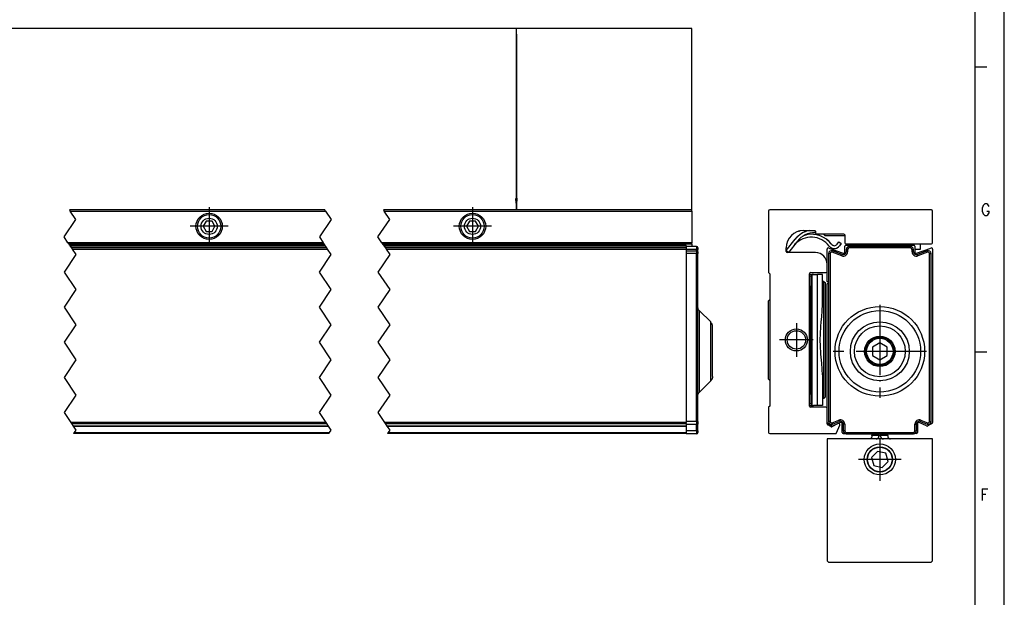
# Model space of a CAD drawing. Header units: inches. Extents: x -381 to 2960, y -418 to 176.
# Tile 16 of 21: x 291 to 459, y -164 to -65. Entities that reach past the tile are written whole.
import ezdxf

# ---------------------------------------------------------------- set-up
doc = ezdxf.new("R2010")
doc.units = ezdxf.units.IN
doc.linetypes.add('DOT_CENTER', pattern=[14, 12, -1, 0, -1])
doc.layers.add('1', color=7, linetype='Continuous')
doc.styles.add('CONVERTER_11', font='txt.shx', dxfattribs={"width": 0.9})
doc.dimstyles.get("Standard").update_dxf_attribs({"dimtxt": 0.18, "dimasz": 0.18, "dimexe": 0.18, "dimexo": 0.0625, "dimgap": 0.09, "dimtad": 0, "dimtih": 1, "dimtoh": 1, "dimdec": 4, "dimzin": 0, "dimdsep": 46, "dimtxsty": 'Standard', "dimcen": 0.09, "dimadec": 0, "dimazin": 0, "dimtfac": 1, "dimtdec": 4, "dimtofl": 0, "dimtmove": 0, "dimatfit": 3, "dimfxl": 1, "dimtolj": 1, "dimtzin": 0, "dimarcsym": 0})

# ---------------------------------------------------------------- blocks, each defined once
blk = doc.blocks.new('Marco_a1', base_point=(38.87, -121.38))
at = {"layer": '1', "color": 2, "linetype": 'Continuous'}
for p, q in [((458.87, -418.38), (458.87, 175.62)), ((455.87, -73.51), (453.87, -73.51)), ((455.87, -122.18), (453.87, -122.18))]:
    blk.add_line(p, q, dxfattribs=at)
at = {"layer": '1', "color": 7, "linetype": 'Continuous'}
blk.add_line((453.87, -413.38), (453.87, 170.62), dxfattribs=at)
at = {"layer": '1', "color": 2, "char_height": 2, "attachment_point": 4, "line_spacing_factor": 1.20048, "style": 'CONVERTER_11'}
for s, insert in [('G', (454.87, -97.85)), ('F', (454.77, -146.51))]:
    blk.add_mtext(s, dxfattribs=dict(at, insert=insert))
blk = doc.blocks.new('Top', base_point=(38.87, -121.38))
blk.add_blockref('Marco_a1', (38.87, -121.38))
blk = doc.blocks.new('_dummy_frame', base_point=(-381.13, -418.38))
blk.add_blockref('Top', (38.87, -121.38))
blk = doc.blocks.new('SOPORTE_SV_2040__14', base_point=(418.6, -136.09))
at = {"color": 7, "linetype": 'Continuous'}
for p, q in [((418.6, -98.09), (418.6, -108.59)), ((446.4, -97.89), (418.8, -97.89)), ((446.6, -103.49), (446.6, -98.09)), ((423.69, -101.54), (423.66, -101.55)), ((423.66, -101.55), (423.69, -101.54)), ((423.92, -101.47), (423.8, -101.5)), ((423.8, -101.5), (423.91, -101.48)), ((424.01, -101.45), (423.97, -101.46)), ((423.97, -101.46), (424.01, -101.45)), ((424.6, -101.39), (426.4, -101.39)), ((424.77, -102.2), (425.07, -102.13)), ((426.4, -101.39), (426.42, -101.4)), ((426.42, -101.4), (426.5, -101.42)), ((426.5, -101.42), (426.51, -101.43)), ((426.5, -101.42), (426.51, -101.43)), ((426.51, -101.43), (426.53, -101.45)), ((426.53, -101.45), (426.58, -101.51)), ((426.57, -101.49), (426.54, -101.8)), ((426.58, -101.51), (426.59, -101.54)), ((426.59, -101.54), (426.6, -101.55)), ((426.6, -101.55), (426.6, -101.59)), ((426.6, -101.59), (426.6, -101.79)), ((426.6, -101.81), (426.6, -101.79)), ((426.6, -101.79), (426.6, -101.81)), ((426.6, -101.79), (426.6, -101.83)), ((426.6, -101.83), (426.6, -101.79)), ((426.6, -101.83), (426.6, -101.81)), ((426.6, -101.81), (426.6, -101.83)), ((426.6, -101.81), (426.6, -101.83)), ((426.61, -101.85), (426.6, -101.83)), ((426.6, -101.83), (426.61, -101.85)), ((426.6, -101.83), (426.6, -101.84)), ((426.6, -101.83), (426.61, -101.85)), ((426.61, -101.85), (426.6, -101.83)), ((426.6, -101.84), (426.61, -101.85)), ((426.61, -101.85), (426.61, -101.86)), ((426.61, -101.85), (426.62, -101.88)), ((426.61, -101.85), (426.62, -101.88)), ((426.62, -101.88), (426.63, -101.89)), ((426.62, -101.88), (426.66, -101.94)), ((426.63, -101.89), (426.64, -101.91)), ((426.64, -101.91), (426.65, -101.92)), ((426.64, -101.91), (426.65, -101.92)), ((426.65, -101.92), (426.66, -101.94)), ((426.66, -101.94), (426.69, -101.96)), ((426.69, -101.96), (426.7, -101.97)), ((426.7, -101.97), (426.73, -101.98)), ((426.7, -101.97), (426.78, -101.99)), ((426.72, -101.98), (426.73, -101.98)), ((426.73, -101.98), (426.75, -101.99)), ((426.75, -101.99), (426.77, -101.99)), ((426.75, -101.99), (426.77, -101.99)), ((426.77, -101.99), (426.78, -101.99)), ((426.78, -101.99), (426.8, -102)), ((426.78, -101.99), (426.8, -102)), ((426.8, -102), (431.4, -102)), ((427.9, -102), (428.2, -102.29)), ((428.2, -102.17), (428.2, -102)), ((428.2, -102.29), (428.2, -102.17)), ((428.2, -102.29), (431.6, -102.29)), ((431.4, -102), (431.42, -102)), ((431.42, -102), (431.5, -102.02)), ((431.5, -102.02), (431.51, -102.03)), ((431.51, -102.03), (431.53, -102.05)), ((431.53, -102.05), (431.58, -102.11)), ((431.58, -102.11), (431.59, -102.14)), ((431.59, -102.14), (431.6, -102.15)), ((431.6, -102.15), (431.6, -102.19)), ((431.6, -102.19), (431.6, -103.49)), ((421.6, -104.85), (423.12, -102.91)), ((423.51, -103.22), (421.97, -105.19)), ((423.1, -103.76), (422.92, -103.98)), ((423.1, -103.76), (422.92, -103.98)), ((423.1, -103.76), (422.92, -103.98)), ((423.1, -103.76), (422.92, -103.98)), ((423.1, -103.76), (422.92, -103.98)), ((423.1, -103.76), (422.92, -103.98)), ((423.1, -103.76), (422.92, -103.98)), ((423.1, -103.76), (422.92, -103.98)), ((423.1, -103.76), (422.92, -103.98)), ((423.1, -103.76), (422.92, -103.98)), ((430.3, -103.74), (430.59, -103.33)), ((430.3, -103.74), (430.59, -103.33)), ((430.3, -103.74), (430.59, -103.33)), ((430.3, -103.74), (430.59, -103.33)), ((430.3, -103.74), (430.59, -103.33)), ((430.3, -103.74), (430.59, -103.33)), ((430.3, -103.74), (430.59, -103.33)), ((430.3, -103.74), (430.59, -103.33)), ((430.3, -103.74), (430.59, -103.33)), ((430.3, -103.74), (430.59, -103.33)), ((430.59, -103.33), (431, -103.62)), ((431, -103.62), (430.71, -104.03)), ((431, -103.62), (430.71, -104.03)), ((431, -103.62), (430.71, -104.03)), ((431, -103.62), (430.71, -104.03)), ((431, -103.62), (430.71, -104.03)), ((431, -103.62), (430.71, -104.03)), ((431, -103.62), (430.71, -104.03)), ((431, -103.62), (430.71, -104.03)), ((431, -103.62), (430.71, -104.03)), ((431, -103.62), (430.71, -104.03)), ((431.8, -103.7), (446.4, -103.7)), ((443.3, -103.7), (443.3, -103.89)), ((444.5, -103.7), (444.5, -104.64)), ((421.6, -104.99), (421.6, -104.39)), ((421.97, -105.19), (421.6, -104.9)), ((426.6, -105.19), (421.8, -105.19)), ((444.5, -104.64), (443.6, -104.64)), ((428.6, -108.39), (428.6, -107.19)), ((418.6, -108.59), (418.8, -108.79)), ((418.8, -108.79), (418.8, -131.39)), ((425.6, -131.39), (425.6, -108.79)), ((425.69, -108.9), (425.6, -108.9)), ((425.6, -108.9), (425.69, -108.9)), ((425.69, -108.9), (426.28, -108.9)), ((425.8, -108.59), (428.4, -108.59)), ((425.8, -109.29), (425.81, -109.19)), ((425.8, -109.29), (425.8, -110.89)), ((425.81, -109.19), (425.84, -109.09)), ((425.84, -109.09), (425.85, -109.06)), ((425.85, -109.06), (425.87, -109.04)), ((425.87, -109.04), (425.92, -108.99)), ((425.92, -108.99), (426, -108.95)), ((426, -108.95), (426.03, -108.94)), ((426.1, -108.92), (426.03, -108.94)), ((426.03, -131.25), (426.03, -108.94)), ((426.28, -108.9), (426.1, -108.92)), ((426.28, -108.9), (426.96, -108.9)), ((427.8, -108.9), (426.96, -108.9)), ((426.96, -131.29), (426.96, -108.9)), ((427.8, -114.12), (427.8, -108.9)), ((425.6, -110.89), (425.8, -110.89)), ((425.8, -129.29), (425.8, -110.89)), ((428.05, -110.09), (427.8, -110.09)), ((428.05, -110.09), (428.3, -110.34)), ((428.05, -124.16), (428.05, -110.09)), ((428.3, -129.84), (428.3, -110.34)), ((418.7, -113.29), (418.6, -113.4)), ((418.6, -121.26), (418.6, -113.4)), ((418.8, -113.23), (418.7, -113.29)), ((418.8, -113.23), (418.7, -113.29)), ((418.8, -113.23), (418.7, -113.29)), ((418.8, -113.23), (418.7, -113.29)), ((418.8, -113.23), (418.7, -113.29)), ((418.8, -113.23), (418.7, -113.29)), ((418.8, -113.23), (418.7, -113.29)), ((418.8, -113.23), (418.7, -113.29)), ((418.8, -113.23), (418.7, -113.29)), ((418.8, -113.23), (418.7, -113.29)), ((427.76, -115.07), (427.8, -114.12)), ((427.67, -116.14), (427.76, -115.1)), ((427.76, -115.1), (427.76, -115.07)), ((427.52, -117.79), (427.59, -117)), ((427.59, -117), (427.67, -116.14)), ((427.42, -120.1), (427.44, -119.05)), ((427.44, -119.05), (427.52, -117.79)), ((427.44, -121.14), (427.42, -120.1)), ((418.6, -126.79), (418.6, -121.26)), ((427.52, -122.4), (427.44, -121.14)), ((427.53, -122.5), (427.52, -122.4)), ((427.67, -124.05), (427.53, -122.5)), ((427.76, -125.09), (427.67, -124.05)), ((428.05, -130.09), (428.05, -124.16)), ((427.76, -125.12), (427.76, -125.09)), ((427.8, -126.07), (427.76, -125.12)), ((427.8, -126.07), (427.8, -131.29)), ((418.6, -126.79), (418.7, -126.9)), ((418.7, -126.9), (418.8, -126.96)), ((425.6, -129.29), (425.8, -129.29)), ((425.8, -129.29), (425.8, -130.89)), ((425.8, -130.95), (425.8, -130.89)), ((425.81, -131), (425.8, -130.95)), ((425.85, -131.13), (425.81, -131)), ((425.87, -131.15), (425.85, -131.13)), ((426, -131.24), (425.87, -131.15)), ((428.05, -130.09), (427.8, -130.09)), ((428.05, -130.09), (428.3, -129.84)), ((418.8, -131.39), (418.6, -131.59)), ((418.6, -131.59), (418.6, -135.89)), ((425.69, -131.29), (425.6, -131.29)), ((425.69, -131.29), (426.28, -131.29)), ((428.4, -131.59), (425.8, -131.59)), ((426.03, -131.25), (426, -131.24)), ((426.03, -131.25), (426.28, -131.29)), ((426.96, -131.29), (426.28, -131.29)), ((427.8, -131.29), (426.96, -131.29)), ((428.6, -134.43), (428.6, -131.79)), ((430.49, -134.38), (429.41, -134.91)), ((418.8, -136.09), (430.01, -136.09)), ((429.22, -134.9), (428.7, -134.6)), ((430.19, -135.97), (430.76, -134.64))]:
    blk.add_line(p, q, dxfattribs=at)
for radius in [1.88, 1.57]:
    blk.add_circle((423.35, -120.09), radius, dxfattribs=at)
for centre, radius, start, end in [((418.8, -98.09), 0.2, 90, 180), ((446.4, -98.09), 0.2, 360, 90), ((446.4, -98.1), 0.2, 0.0296, 6.0301), ((424.6, -104.39), 3, 90, 180), ((425.89, -106.36), 3.81, 37.134, 136.9999), ((426.44, -105.52), 4.22, 102.1238, 141.8537), ((426.44, -105.52), 4.22, 129.6158, 141.854), ((426.44, -105.52), 4.22, 129.6158, 141.854), ((426.44, -105.52), 4.22, 129.6158, 141.854), ((426.44, -105.52), 4.22, 129.6158, 141.854), ((426.44, -105.52), 4.22, 129.6158, 141.854), ((426.44, -105.52), 4.22, 129.6158, 141.854), ((426.44, -105.52), 4.22, 129.6158, 141.854), ((426.44, -105.52), 4.22, 129.6158, 141.854), ((426.44, -105.52), 4.22, 129.6158, 141.854), ((426.44, -105.52), 4.22, 129.6158, 141.854), ((426.44, -105.52), 4.22, 129.6158, 141.854), ((426.44, -105.52), 4.22, 129.6158, 141.854), ((426.44, -105.52), 4.22, 129.6158, 141.854), ((426.44, -105.52), 4.22, 129.6158, 141.854), ((426.44, -105.52), 4.22, 129.6158, 141.854), ((426.44, -105.52), 4.22, 129.6158, 141.854), ((426.44, -105.52), 4.22, 129.6158, 141.854), ((426.44, -105.52), 4.22, 129.6158, 141.854), ((426.44, -105.52), 4.22, 129.6158, 141.854), ((426.44, -105.52), 3.72, 88.3749, 141.8537), ((425.89, -106.36), 4.31, 37.134, 101.0001), ((425.89, -106.36), 4.31, 64.9994, 76.9994), ((425.89, -106.36), 4.31, 64.9994, 76.9994), ((425.89, -106.36), 4.31, 64.9994, 76.9994), ((425.89, -106.36), 4.31, 64.9994, 76.9994), ((425.89, -106.36), 4.31, 64.9994, 76.9994), ((425.89, -106.36), 4.31, 64.9994, 76.9994), ((425.89, -106.36), 4.31, 64.9994, 76.9994), ((425.89, -106.36), 4.31, 64.9994, 76.9994), ((425.89, -106.36), 4.31, 64.9994, 76.9994), ((425.89, -106.36), 4.31, 37.1337, 52.9998), ((425.89, -106.36), 4.31, 37.1337, 52.9998), ((425.89, -106.36), 4.31, 37.1337, 52.9998), ((425.89, -106.36), 4.31, 37.1337, 52.9998), ((425.89, -106.36), 4.31, 37.1337, 52.9998), ((425.89, -106.36), 4.31, 37.1337, 52.9998), ((425.89, -106.36), 4.31, 37.1337, 52.9998), ((425.89, -106.36), 4.31, 37.1337, 52.9998), ((425.89, -106.36), 4.31, 37.1337, 52.9998), ((429.81, -103.4), 1.1, 217.134, 325), ((429.81, -103.4), 1.1, 217.1351, 233.001), ((429.81, -103.4), 1.1, 217.1351, 233.001), ((429.81, -103.4), 1.1, 217.1351, 233.001), ((429.81, -103.4), 1.1, 217.1351, 233.001), ((429.81, -103.4), 1.1, 217.1351, 233.001), ((429.81, -103.4), 1.1, 217.1351, 233.001), ((429.81, -103.4), 1.1, 217.1351, 233.001), ((429.81, -103.4), 1.1, 217.1351, 233.001), ((429.81, -103.4), 1.1, 217.1351, 233.001), ((429.81, -103.4), 0.6, 217.134, 325), ((429.81, -103.4), 0.6, 220.9969, 244.997), ((429.81, -103.4), 0.6, 220.9969, 244.997), ((429.81, -103.4), 0.6, 220.9969, 244.997), ((429.81, -103.4), 0.6, 220.9969, 244.997), ((429.81, -103.4), 0.6, 220.9969, 244.997), ((429.81, -103.4), 0.6, 220.9969, 244.997), ((429.81, -103.4), 0.6, 220.9969, 244.997), ((429.81, -103.4), 0.6, 220.9969, 244.997), ((429.81, -103.4), 0.6, 220.9969, 244.997), ((429.81, -103.4), 1.1, 293, 305.0007), ((429.81, -103.4), 1.1, 293, 305.0007), ((429.81, -103.4), 1.1, 293, 305.0007), ((429.81, -103.4), 1.1, 293, 305.0007), ((429.81, -103.4), 1.1, 293, 305.0007), ((429.81, -103.4), 1.1, 293, 305.0007), ((429.81, -103.4), 1.1, 293, 305.0007), ((429.81, -103.4), 1.1, 293, 305.0007), ((429.81, -103.4), 1.1, 293, 305.0007), ((431.8, -103.49), 0.2, 180, 270), ((446.4, -103.49), 0.2, 270, 0), ((446.4, -103.49), 0.2, 353.9699, 359.972), ((421.8, -104.99), 0.2, 180, 270), ((426.6, -107.19), 2, 360, 90), ((425.8, -108.79), 0.2, 90, 180), ((428.4, -108.39), 0.2, 270, 0), ((425.8, -131.39), 0.2, 180, 270), ((428.4, -131.79), 0.2, 0, 90), ((428.8, -134.43), 0.2, 180, 240), ((430.57, -134.56), 0.2, 336.8689, 116), ((418.8, -135.89), 0.2, 180, 270), ((429.32, -134.73), 0.2, 240, 296), ((430.01, -135.89), 0.2, 270, 336.8689)]:
    blk.add_arc(centre, radius, start, end, dxfattribs=at)
at = {"layer": '1', "color": 2, "linetype": 'DOT_CENTER'}
for p, q in [((423.35, -117.22), (423.35, -122.97)), ((426.23, -120.09), (420.48, -120.09))]:
    blk.add_line(p, q, dxfattribs=at)
blk = doc.blocks.new('PERFIL_SV_2040__15', base_point=(428.6, -136.14))
at = {"color": 7, "linetype": 'Continuous'}
for p, q in [((431.6, -105.11), (431.6, -104.09)), ((431.8, -103.89), (443.4, -103.89)), ((432.35, -104.39), (432.35, -104.14)), ((442.85, -104.14), (432.35, -104.14)), ((442.85, -104.39), (442.85, -104.14)), ((443.6, -104.09), (443.6, -105.11)), ((428.6, -110.09), (428.6, -104.59)), ((429.1, -105.36), (428.85, -105.36)), ((428.85, -105.36), (428.85, -134.01)), ((428.87, -104.4), (431.33, -105.3)), ((429.1, -105.36), (429.1, -134.01)), ((429.44, -105.13), (429.52, -104.89)), ((431.09, -105.73), (429.44, -105.13)), ((431.18, -105.5), (429.52, -104.89)), ((431.09, -105.73), (431.18, -105.5)), ((432.1, -104.64), (431.85, -104.64)), ((431.85, -104.64), (431.85, -105.03)), ((432.1, -105.03), (431.85, -105.03)), ((432.1, -104.64), (432.1, -105.03)), ((442.85, -104.39), (432.35, -104.39)), ((443.1, -105.03), (443.1, -104.64)), ((443.1, -104.64), (443.35, -104.64)), ((443.1, -105.03), (443.35, -105.03)), ((443.35, -105.03), (443.35, -104.64)), ((443.87, -105.3), (446.33, -104.4)), ((445.68, -104.89), (444.02, -105.5)), ((444.11, -105.73), (444.02, -105.5)), ((445.76, -105.13), (444.11, -105.73)), ((445.76, -105.13), (445.68, -104.89)), ((446.1, -105.36), (446.35, -105.36)), ((446.1, -134.01), (446.1, -105.36)), ((446.35, -134.01), (446.35, -105.36)), ((446.6, -104.59), (446.6, -134.2)), ((428.6, -134.2), (428.6, -110.49)), ((437.6, -120.61), (436.35, -121.33)), ((438.85, -121.33), (437.6, -120.61)), ((436.35, -121.33), (436.35, -122.78)), ((436.35, -122.78), (437.6, -123.5)), ((437.6, -123.5), (438.85, -122.78)), ((438.85, -122.78), (438.85, -121.33)), ((429.42, -134.79), (428.7, -134.37)), ((429.1, -134.01), (428.85, -134.01)), ((429.44, -134.24), (430.57, -133.79)), ((429.44, -134.24), (429.54, -134.47)), ((429.54, -134.47), (430.66, -134.02)), ((430.86, -134.21), (429.6, -134.79)), ((430.57, -133.79), (430.66, -134.02)), ((431.14, -135.89), (431.14, -134.39)), ((431.6, -134.48), (431.35, -134.48)), ((431.35, -134.48), (431.35, -135.64)), ((431.6, -134.48), (431.6, -135.64)), ((443.6, -135.64), (443.6, -134.48)), ((443.6, -134.48), (443.85, -134.48)), ((443.85, -135.64), (443.85, -134.48)), ((444.06, -134.39), (444.06, -135.89)), ((445.6, -134.79), (444.34, -134.21)), ((444.63, -133.79), (444.54, -134.02)), ((444.54, -134.02), (445.66, -134.47)), ((444.63, -133.79), (445.76, -134.24)), ((445.76, -134.24), (445.66, -134.47)), ((446.5, -134.37), (445.78, -134.79)), ((446.1, -134.01), (446.35, -134.01)), ((431.34, -136.09), (431.63, -136.09)), ((431.6, -135.64), (431.35, -135.64)), ((431.66, -136.11), (431.63, -136.09)), ((431.85, -135.89), (431.85, -136.14)), ((431.85, -135.89), (443.35, -135.89)), ((431.85, -136.14), (443.35, -136.14)), ((443.35, -135.89), (443.35, -136.14)), ((443.86, -136.09), (443.57, -136.09)), ((443.6, -135.64), (443.85, -135.64))]:
    blk.add_line(p, q, dxfattribs=at)
for radius in [7.66, 6.96, 5.04, 4.34, 2.6, 2.43, 2.25]:
    blk.add_circle((437.6, -122.05), radius, dxfattribs=at)
for centre, radius, start, end in [((431.8, -104.09), 0.2, 90, 180), ((432.35, -104.64), 0.5, 90, 180), ((442.85, -104.64), 0.5, 0, 90), ((443.4, -104.09), 0.2, 360, 90), ((428.8, -104.59), 0.2, 70, 180), ((429.35, -105.36), 0.5, 69.8637, 180), ((429.35, -105.36), 0.25, 69.8637, 180), ((431.35, -105.03), 0.75, 249.8637, 0), ((431.35, -105.03), 0.5, 249.8637, 0), ((431.4, -105.11), 0.2, 250, 360), ((432.35, -104.64), 0.25, 90, 180), ((442.85, -104.64), 0.25, 0, 90), ((443.85, -105.03), 0.75, 180, 290.1363), ((443.85, -105.03), 0.5, 180, 290.1363), ((443.8, -105.11), 0.2, 180, 290), ((445.85, -105.36), 0.5, 360, 110.1363), ((445.85, -105.36), 0.25, 0, 110.1363), ((446.4, -104.59), 0.2, 360, 110), ((428.6, -110.29), 0.2, 270, 90), ((428.8, -134.2), 0.2, 180, 240), ((429.35, -134.01), 0.5, 180, 291.8014), ((429.35, -134.01), 0.25, 180, 291.8014), ((430.85, -134.48), 0.75, 0, 111.8014), ((430.85, -134.48), 0.5, 0, 111.8014), ((430.94, -134.39), 0.2, 360, 115), ((444.35, -134.48), 0.75, 68.1986, 180), ((444.35, -134.48), 0.5, 68.1986, 180), ((444.26, -134.39), 0.2, 65, 180), ((445.85, -134.01), 0.5, 248.1986, 0), ((445.85, -134.01), 0.25, 248.1986, 0), ((446.4, -134.2), 0.2, 300, 0), ((429.52, -134.61), 0.2, 240, 295), ((431.34, -135.89), 0.2, 180, 270), ((431.85, -135.64), 0.5, 180, 270), ((431.85, -135.64), 0.25, 180, 270), ((443.35, -135.64), 0.5, 270, 0), ((443.35, -135.64), 0.25, 270, 0), ((443.35, -135.64), 0.5, 292.5, 295.842), ((443.86, -135.89), 0.2, 270, 360), ((445.68, -134.61), 0.2, 245, 300)]:
    blk.add_arc(centre, radius, start, end, dxfattribs=at)
at = {"layer": '1', "color": 2, "linetype": 'DOT_CENTER'}
for p, q in [((437.6, -114.1), (437.6, -130.01)), ((437.6, -118.45), (437.6, -125.65)), ((445.56, -122.05), (429.64, -122.05)), ((441.2, -122.05), (434, -122.05))]:
    blk.add_line(p, q, dxfattribs=at)
blk = doc.blocks.new('CABEZA_S__16', base_point=(428.6, -158.1))
at = {"color": 7, "linetype": 'Continuous'}
for p, q in [((436.25, -136.14), (436.25, -136.42)), ((437.45, -136.14), (437.45, -136.42)), ((437.74, -136.14), (437.74, -136.42)), ((438.95, -136.42), (438.95, -136.14)), ((428.6, -137), (428.6, -157.8)), ((446.6, -137), (428.6, -137)), ((435.85, -136.99), (435.75, -137)), ((435.94, -136.97), (435.85, -136.99)), ((435.95, -136.96), (435.94, -136.97)), ((436.04, -136.91), (435.95, -136.96)), ((436.1, -136.86), (436.04, -136.91)), ((436.12, -136.84), (436.1, -136.86)), ((436.18, -136.75), (436.12, -136.84)), ((436.21, -136.7), (436.18, -136.75)), ((436.23, -136.66), (436.21, -136.7)), ((436.25, -136.56), (436.23, -136.66)), ((436.25, -136.5), (436.25, -136.42)), ((437.45, -136.42), (436.25, -136.42)), ((436.25, -136.5), (436.25, -136.56)), ((437.24, -137), (437.15, -137)), ((437.38, -137), (437.24, -137)), ((437.45, -136.43), (437.45, -136.42)), ((437.46, -136.44), (437.45, -136.43)), ((437.5, -136.47), (437.46, -136.44)), ((437.51, -136.48), (437.5, -136.47)), ((437.67, -136.48), (437.51, -136.48)), ((437.68, -136.47), (437.67, -136.48)), ((437.72, -136.44), (437.68, -136.47)), ((437.73, -136.43), (437.72, -136.44)), ((437.74, -136.42), (437.73, -136.43)), ((438.95, -136.42), (437.74, -136.42)), ((437.98, -137), (437.8, -137)), ((438.03, -137), (437.98, -137)), ((438.95, -136.42), (438.95, -136.5)), ((438.95, -136.5), (438.95, -136.56)), ((438.95, -136.56), (438.97, -136.66)), ((438.97, -136.66), (438.99, -136.7)), ((438.99, -136.7), (439.02, -136.75)), ((439.02, -136.75), (439.08, -136.84)), ((439.08, -136.84), (439.1, -136.86)), ((439.1, -136.86), (439.16, -136.91)), ((439.16, -136.91), (439.25, -136.96)), ((439.25, -136.96), (439.26, -136.97)), ((439.26, -136.97), (439.35, -136.99)), ((439.35, -136.99), (439.45, -137)), ((446.6, -157.8), (446.6, -137)), ((437.2, -139.12), (436.2, -140.16)), ((438.6, -139.46), (437.2, -139.12)), ((439, -140.85), (438.6, -139.46)), ((436.2, -140.16), (436.6, -141.55)), ((438, -141.89), (439, -140.85)), ((436.6, -141.55), (438, -141.89)), ((428.9, -158.1), (428.6, -157.8)), ((446.3, -158.1), (428.9, -158.1)), ((446.6, -157.8), (446.3, -158.1))]:
    blk.add_line(p, q, dxfattribs=at)
for radius in [2.65, 2.15, 2.1]:
    blk.add_circle((437.6, -140.5), radius, dxfattribs=at)
for points, knots in [([(436.96, -137), (437.01, -137), (437.1, -136.99), (437.24, -136.93), (437.34, -136.83), (437.42, -136.7), (437.46, -136.56), (437.45, -136.46), (437.45, -136.42)], [0, 0, 0, 0, 0.142945, 0.2862716, 0.4302328, 0.5748704, 0.7200031, 0.8652885, 0.8652885, 0.8652885, 0.8652885]), ([(437.74, -136.42), (437.73, -136.46), (437.72, -136.56), (437.76, -136.7), (437.84, -136.83), (437.94, -136.93), (438.08, -136.99), (438.17, -137), (438.22, -137)], [0, 0, 0, 0, 0.1454441, 0.2907339, 0.4355177, 0.5796089, 0.7230494, 0.8660985, 0.8660985, 0.8660985, 0.8660985])]:
    blk.add_open_spline(points, degree=3, knots=knots, dxfattribs=at)
at = {"layer": '1', "color": 2, "linetype": 'DOT_CENTER'}
for p, q in [((437.6, -136.85), (437.6, -144.15)), ((441.25, -140.5), (433.95, -140.5))]:
    blk.add_line(p, q, dxfattribs=at)
blk = doc.blocks.new('REGLA_SV_2040__17', base_point=(418.6, -158.1))
for name, p in [('SOPORTE_SV_2040__14', (418.6, -136.09)), ('PERFIL_SV_2040__15', (428.6, -136.14)), ('CABEZA_S__16', (428.6, -158.1))]:
    blk.add_blockref(name, p)
blk = doc.blocks.new('Izquierda1', base_point=(432.6, -128))
blk.add_blockref('REGLA_SV_2040__17', (418.6, -158.1))
blk = doc.blocks.new('SOPORTE_SV_2040__44', base_point=(-224.5, -132.5))
at = {"color": 2, "linetype": 'DOT_CENTER'}
for p, q in [((299.14, -97.89), (299.28, -98.09)), ((300.21, -99.5), (299.28, -98.09)), ((342.91, -98.09), (342.78, -97.89)), ((342.91, -98.09), (343.85, -99.5)), ((352.78, -97.89), (352.91, -98.09)), ((353.85, -99.5), (352.91, -98.09)), ((298.21, -102.5), (300.21, -99.5)), ((343.85, -99.5), (341.85, -102.5)), ((351.85, -102.5), (353.85, -99.5)), ((298.88, -103.49), (298.21, -102.5)), ((341.85, -102.5), (342.51, -103.49)), ((352.51, -103.49), (351.85, -102.5)), ((298.88, -103.49), (299.01, -103.7)), ((299.06, -103.77), (299.01, -103.7)), ((299.14, -103.9), (299.06, -103.77)), ((342.64, -103.7), (342.51, -103.49)), ((342.64, -103.7), (342.7, -103.77)), ((342.7, -103.77), (342.78, -103.9)), ((352.51, -103.49), (352.64, -103.7)), ((352.7, -103.77), (352.64, -103.7)), ((352.78, -103.9), (352.7, -103.77)), ((341.88, -108.45), (341.89, -108.44)), ((341.89, -108.44), (341.92, -108.39)), ((298.76, -131.68), (298.68, -131.79)), ((352.33, -131.78), (352.32, -131.79)), ((352.43, -131.62), (352.43, -131.63)), ((352.46, -131.57), (352.5, -131.52)), ((352.5, -131.52), (352.51, -131.51)), ((352.53, -131.48), (352.55, -131.45)), ((352.55, -131.45), (352.56, -131.44))]:
    blk.add_line(p, q, dxfattribs=at)
at = {"color": 7, "linetype": 'Continuous'}
for p, q in [((342.78, -97.89), (299.14, -97.89)), ((299.28, -98.09), (342.91, -98.09)), ((405.5, -97.89), (352.78, -97.89)), ((352.91, -98.09), (405.5, -98.09)), ((405.5, -98.09), (405.5, -97.89)), ((405.5, -98.09), (405.5, -103.49)), ((322.5, -99.83), (322, -100.69)), ((322, -100.69), (322.5, -101.56)), ((323.5, -99.83), (322.5, -99.83)), ((324, -100.69), (323.5, -99.83)), ((323.5, -101.56), (324, -100.69)), ((367.5, -99.83), (367, -100.69)), ((367, -100.69), (367.5, -101.56)), ((368.5, -99.83), (367.5, -99.83)), ((369, -100.69), (368.5, -99.83)), ((368.5, -101.56), (369, -100.69)), ((322.5, -101.56), (323.5, -101.56)), ((367.5, -101.56), (368.5, -101.56)), ((342.51, -103.49), (298.88, -103.49)), ((299.01, -103.7), (342.64, -103.7)), ((308, -103.7), (308, -103.9)), ((310, -103.7), (310, -103.9)), ((336, -103.7), (336, -103.9)), ((338, -103.7), (338, -103.9)), ((405.5, -103.49), (352.51, -103.49)), ((352.64, -103.7), (405.5, -103.7)), ((353, -103.7), (353, -103.9)), ((355, -103.7), (355, -103.9)), ((381, -103.7), (381, -103.9)), ((383, -103.7), (383, -103.9)), ((405.5, -103.7), (405.5, -103.49)), ((405.5, -103.7), (405.5, -103.77)), ((405.5, -103.77), (405.5, -104.14))]:
    blk.add_line(p, q, dxfattribs=at)
for centre, radius in [((323, -100.69), 2.25), ((323, -100.69), 2), ((368, -100.69), 2.25), ((368, -100.69), 2), ((323, -100.69), 1.39), ((368, -100.69), 1.39)]:
    blk.add_circle(centre, radius, dxfattribs=at)
at = {"layer": '1', "color": 2, "linetype": 'DOT_CENTER'}
for p, q in [((323, -97.44), (323, -103.94)), ((368, -97.44), (368, -103.94)), ((326.25, -100.69), (319.75, -100.69)), ((371.25, -100.69), (364.75, -100.69))]:
    blk.add_line(p, q, dxfattribs=at)
blk = doc.blocks.new('PERFIL_SV_2040__45', base_point=(-228, -136.14))
at = {"color": 7, "linetype": 'Continuous'}
for p, q in [((299.14, -103.89), (342.78, -103.89)), ((342.91, -104.09), (299.28, -104.09)), ((352.78, -103.89), (404.5, -103.89)), ((404.5, -104.09), (352.91, -104.09)), ((404.5, -104.09), (404.5, -103.89)), ((404.5, -104.09), (404.5, -104.39)), ((406.25, -104.14), (404.5, -104.14)), ((406.25, -104.14), (406.25, -104.64)), ((343.11, -104.39), (299.47, -104.39)), ((299.61, -104.59), (343.24, -104.59)), ((404.5, -104.39), (353.11, -104.39)), ((353.24, -104.59), (404.5, -104.59)), ((404.5, -104.39), (404.5, -104.59)), ((404.5, -104.59), (404.5, -134.2)), ((406.25, -104.64), (404.5, -104.64)), ((404.5, -104.86), (406.25, -104.86)), ((406.25, -105.36), (404.5, -105.36)), ((406.5, -104.64), (406.25, -104.64)), ((406.25, -104.86), (406.25, -104.64)), ((406.25, -104.86), (406.34, -104.88)), ((406.25, -104.86), (406.25, -105.36)), ((406.5, -105.36), (406.25, -105.36)), ((406.25, -134.01), (406.25, -105.36)), ((406.34, -104.88), (406.47, -104.99)), ((406.47, -104.99), (406.5, -105.13)), ((406.5, -105.03), (406.48, -105.03)), ((406.5, -104.39), (406.5, -104.64)), ((406.5, -105.03), (406.5, -104.64)), ((406.5, -105.03), (406.5, -105.13)), ((406.5, -105.13), (406.5, -105.36)), ((406.5, -134.01), (406.5, -105.36)), ((406.51, -114.54), (406.5, -114.43)), ((406.55, -114.74), (406.51, -114.54)), ((406.63, -114.93), (406.55, -114.74)), ((406.76, -115.1), (406.63, -114.93)), ((406.77, -115.12), (406.76, -115.1)), ((406.79, -115.1), (406.77, -115.12)), ((406.79, -115.1), (408.71, -117.01)), ((406.79, -126.14), (406.79, -115.1)), ((408.8, -117.21), (408.71, -117.01)), ((408.71, -123.78), (408.71, -117.01)), ((408.87, -117.29), (408.8, -117.21)), ((408.98, -117.61), (408.87, -117.29)), ((409, -117.78), (408.98, -117.61)), ((409, -123.54), (409, -117.78)), ((408.71, -127.02), (408.71, -123.78)), ((409, -126.32), (409, -123.54)), ((406.79, -128.97), (406.79, -126.14)), ((406.79, -129.01), (408.71, -127.1)), ((408.8, -126.9), (408.71, -127.1)), ((408.71, -127.1), (408.71, -127.02)), ((408.87, -126.82), (408.8, -126.9)), ((408.98, -126.5), (408.87, -126.82)), ((409, -126.32), (408.98, -126.5)), ((406.51, -129.57), (406.55, -129.37)), ((406.55, -129.37), (406.63, -129.18)), ((406.63, -129.18), (406.76, -129.01)), ((406.76, -129.01), (406.77, -128.99)), ((406.77, -128.99), (406.79, -129.01)), ((406.79, -129.01), (406.79, -128.97)), ((406.5, -129.68), (406.51, -129.57)), ((342.98, -134.2), (299.34, -134.2)), ((299.46, -134.37), (343.09, -134.37)), ((404.5, -134.2), (352.98, -134.2)), ((353.09, -134.37), (404.5, -134.37)), ((406.25, -134.01), (404.5, -134.01)), ((404.5, -134.37), (404.5, -134.2)), ((404.5, -134.37), (404.5, -134.79)), ((406.25, -134.51), (404.5, -134.51)), ((406.5, -134.01), (406.25, -134.01)), ((406.25, -134.01), (406.25, -134.51)), ((406.25, -134.51), (406.34, -134.49)), ((406.25, -135.64), (406.25, -134.51)), ((406.34, -134.49), (406.47, -134.38)), ((406.5, -134.48), (406.35, -134.48)), ((406.47, -134.38), (406.5, -134.26)), ((406.5, -134.01), (406.5, -134.26)), ((406.5, -134.26), (406.5, -134.48)), ((406.5, -135.64), (406.5, -134.48)), ((343.37, -134.79), (299.74, -134.79)), ((299.76, -134.81), (343.39, -134.81)), ((343.45, -136.09), (299.82, -136.09)), ((299.95, -135.89), (343.58, -135.89)), ((404.5, -134.79), (353.37, -134.79)), ((353.39, -134.81), (404.5, -134.81)), ((404.5, -136.09), (353.45, -136.09)), ((353.58, -135.89), (404.5, -135.89)), ((404.5, -134.79), (404.5, -134.81)), ((404.5, -134.81), (404.5, -135.89)), ((406.25, -135.64), (404.5, -135.64)), ((404.5, -135.89), (404.5, -136.09)), ((404.5, -136.09), (404.5, -136.14)), ((406.25, -136.14), (404.5, -136.14)), ((406.5, -135.64), (406.25, -135.64)), ((406.25, -135.64), (406.25, -136.14)), ((406.5, -135.64), (406.5, -135.89))]:
    blk.add_line(p, q, dxfattribs=at)
at = {"color": 2, "linetype": 'DOT_CENTER'}
for p, q in [((299.14, -103.89), (299.28, -104.09)), ((299.28, -104.09), (299.47, -104.39)), ((342.91, -104.09), (342.78, -103.89)), ((343.11, -104.39), (342.91, -104.09)), ((352.78, -103.89), (352.91, -104.09)), ((352.91, -104.09), (353.11, -104.39)), ((300.21, -105.5), (298.21, -108.5)), ((299.47, -104.39), (299.61, -104.59)), ((299.61, -104.59), (300.21, -105.5)), ((341.85, -108.5), (343.85, -105.5)), ((343.24, -104.59), (343.11, -104.39)), ((343.85, -105.5), (343.24, -104.59)), ((353.85, -105.5), (351.85, -108.5)), ((353.11, -104.39), (353.24, -104.59)), ((353.24, -104.59), (353.85, -105.5)), ((298.21, -108.5), (300.21, -111.5)), ((343.85, -111.5), (341.85, -108.5)), ((351.85, -108.5), (353.85, -111.5)), ((300.21, -111.5), (298.21, -114.5)), ((341.85, -114.5), (343.85, -111.5)), ((353.85, -111.5), (351.85, -114.5)), ((298.21, -114.5), (300.21, -117.5)), ((343.85, -117.5), (341.85, -114.5)), ((351.85, -114.5), (353.85, -117.5)), ((300.21, -117.5), (298.21, -120.5)), ((341.85, -120.5), (343.85, -117.5)), ((353.85, -117.5), (351.85, -120.5)), ((298.21, -120.5), (300.21, -123.5)), ((343.85, -123.5), (341.85, -120.5)), ((351.85, -120.5), (353.85, -123.5)), ((300.21, -123.5), (298.21, -126.5)), ((341.85, -126.5), (343.85, -123.5)), ((353.85, -123.5), (351.85, -126.5)), ((298.21, -126.5), (300.21, -129.5)), ((343.85, -129.5), (341.85, -126.5)), ((351.85, -126.5), (353.85, -129.5)), ((300.21, -129.5), (298.21, -132.5)), ((341.85, -132.5), (343.85, -129.5)), ((353.85, -129.5), (351.85, -132.5)), ((298.21, -132.5), (299.34, -134.2)), ((342.98, -134.2), (341.85, -132.5)), ((351.85, -132.5), (352.98, -134.2)), ((299.34, -134.2), (299.46, -134.37)), ((299.46, -134.37), (299.74, -134.79)), ((343.09, -134.37), (342.98, -134.2)), ((343.37, -134.79), (343.09, -134.37)), ((352.98, -134.2), (353.09, -134.37)), ((353.09, -134.37), (353.37, -134.79)), ((299.74, -134.79), (299.76, -134.81)), ((299.76, -134.81), (300.21, -135.5)), ((299.95, -135.89), (299.82, -136.09)), ((300.21, -135.5), (299.95, -135.89)), ((343.39, -134.81), (343.37, -134.79)), ((343.85, -135.5), (343.39, -134.81)), ((343.45, -136.09), (343.58, -135.89)), ((343.58, -135.89), (343.85, -135.5)), ((353.37, -134.79), (353.39, -134.81)), ((353.39, -134.81), (353.85, -135.5)), ((353.58, -135.89), (353.45, -136.09)), ((353.85, -135.5), (353.58, -135.89))]:
    blk.add_line(p, q, dxfattribs=at)
at = {"color": 7, "linetype": 'Continuous'}
for centre, start, end in [((406.25, -104.39), 0, 90), ((406.25, -135.89), 270, 0)]:
    blk.add_arc(centre, 0.25, start, end, dxfattribs=at)
blk = doc.blocks.new('REGLA_SV_2040__47', base_point=(-228, -158.1))
for name, p in [('SOPORTE_SV_2040__44', (-224.5, -132.5)), ('PERFIL_SV_2040__45', (-228, -136.14))]:
    blk.add_blockref(name, p)
blk = doc.blocks.new('Alzado1', base_point=(-87, -128))
at = {"layer": '1', "color": 2, "linetype": 'Continuous'}
for p, q in [((405.5, -66.895), (375.498, -66.895)), ((405.5, -97.895), (405.5, -66.895)), ((375.5, -67.895), (375.496, -97.895))]:
    blk.add_line(p, q, dxfattribs=at)
at = {"layer": '1', "color": 7}
blk.add_point((375.498, -66.895), dxfattribs=at)
at = {"layer": '1', "color": 2}
blk.add_solid([(375.233, -95.895), (375.76, -95.895), (375.496, -97.895)], dxfattribs=at)
blk.add_blockref('REGLA_SV_2040__47', (-228, -158.105))
at = {"layer": '1', "color": 2, "linetype": 'Continuous', "has_arrowhead": 0}
blk.add_leader([(375.496, -97.895), (375.498, -66.895), (118.538, -66.895)], dimstyle='Standard', dxfattribs=at)

msp = doc.modelspace()

# ---------------------------------------------------------------- block references
for name, p in [('Alzado1', (-87, -128)), ('Izquierda1', (432.6, -128))]:
    msp.add_blockref(name, p)
at = {"layer": '1'}
msp.add_blockref('_dummy_frame', (-381.13, -418.38), dxfattribs=at)

doc.saveas('drawing.dxf')
